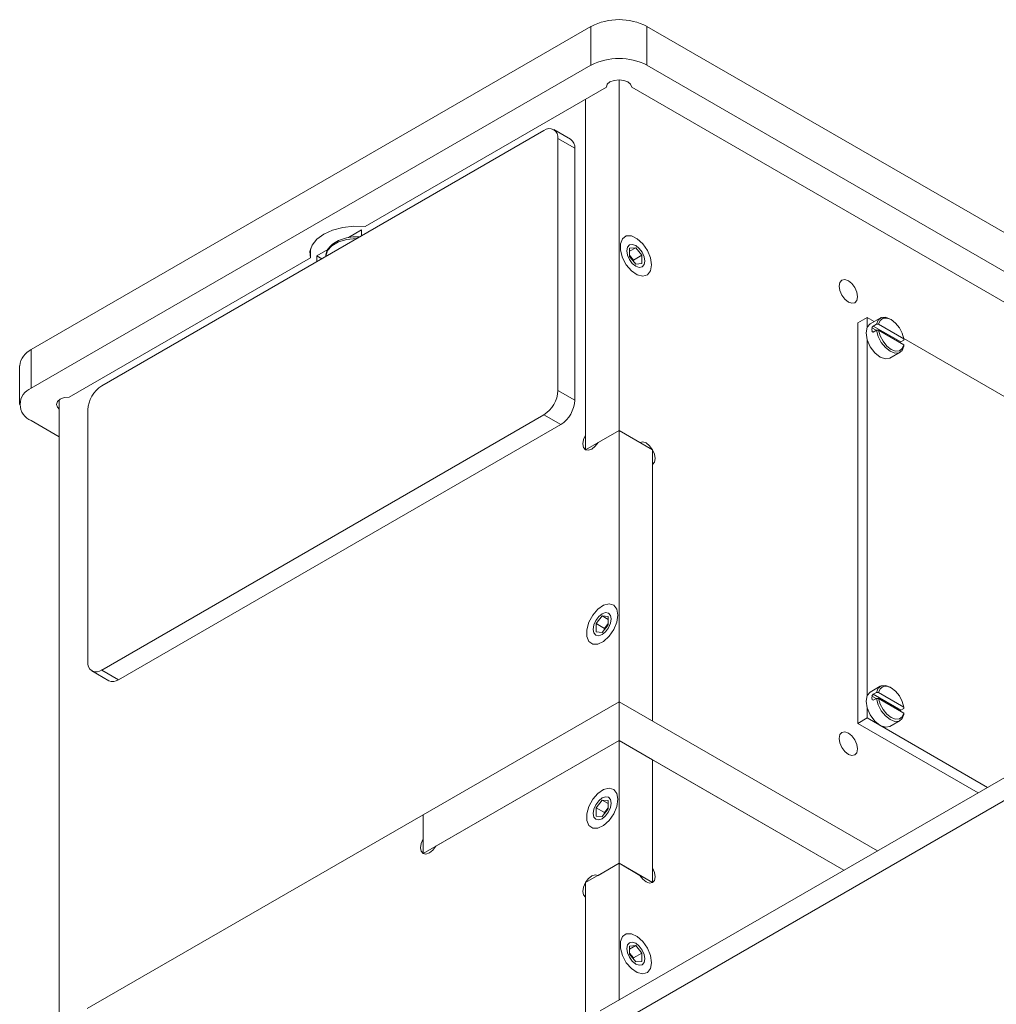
# Model space of a CAD drawing. Header units: millimetres. Extents: x 0 to 210, y 0 to 297.
# Tile 7 of 24: x 117 to 129, y 173 to 185. Entities that reach past the tile are written whole.
import ezdxf

# ---------------------------------------------------------------- set-up
doc = ezdxf.new("R2010")
doc.units = ezdxf.units.MM

msp = doc.modelspace()

# ---------------------------------------------------------------- linework, layer by layer
at = {"color": 7, "linetype": 'Continuous', "lineweight": 15}
for p, q in [((117.234, 181.09), (124.305, 185.172)), ((124.305, 185.172), (124.305, 184.682)), ((125.012, 185.172), (125.012, 184.682)), ((125.012, 185.172), (135.491, 179.123)), ((117.234, 180.6), (124.305, 184.682)), ((125.012, 184.682), (135.067, 178.878)), ((124.659, 184.499), (124.659, 180.069)), ((124.499, 184.406), (121.45, 182.646)), ((134.731, 178.684), (124.819, 184.406)), ((124.234, 184.254), (124.234, 180.009)), ((124.234, 184.254), (124.234, 179.824)), ((123.711, 183.858), (118.125, 180.633)), ((124.048, 183.748), (123.836, 183.87)), ((123.888, 180.571), (123.888, 183.756)), ((123.888, 183.756), (124.1, 183.633)), ((124.1, 180.449), (124.1, 183.633)), ((121.243, 182.506), (121.406, 182.601)), ((121.406, 182.601), (121.406, 182.527)), ((120.761, 182.361), (120.761, 182.249)), ((120.84, 182.274), (120.982, 182.356)), ((124.871, 182.377), (124.793, 182.37)), ((124.793, 182.333), (124.871, 182.377)), ((124.793, 182.37), (124.793, 182.267)), ((124.948, 182.281), (124.871, 182.377)), ((120.761, 182.249), (117.712, 180.489)), ((120.84, 182.201), (120.84, 182.274)), ((120.904, 182.237), (120.84, 182.274)), ((124.842, 182.219), (124.793, 182.281)), ((124.793, 182.267), (124.871, 182.17)), ((124.842, 182.219), (124.948, 182.281)), ((124.842, 182.205), (124.842, 182.219)), ((124.871, 182.17), (124.948, 182.177)), ((124.948, 182.177), (124.948, 182.281)), ((127.795, 181.496), (127.678, 181.429)), ((127.678, 181.429), (127.678, 176.366)), ((127.795, 181.496), (127.795, 181.372)), ((127.884, 181.445), (127.795, 181.496)), ((127.959, 181.488), (127.832, 181.415)), ((128.099, 181.468), (128.085, 181.476)), ((127.855, 181.364), (127.909, 181.333)), ((127.855, 181.321), (127.872, 181.311)), ((127.872, 181.387), (127.911, 181.41)), ((127.872, 181.387), (128.219, 181.187)), ((127.911, 181.334), (127.872, 181.311)), ((127.911, 181.41), (127.939, 181.41)), ((127.939, 181.334), (127.911, 181.334)), ((127.939, 181.41), (128.258, 181.226)), ((127.939, 181.334), (128.258, 181.15)), ((127.795, 181.212), (127.795, 176.718)), ((128.258, 181.209), (128.219, 181.187)), ((132.268, 178.914), (128.257, 181.229)), ((128.258, 181.226), (128.258, 181.209)), ((117.234, 181.09), (117.234, 180.6)), ((128.082, 180.982), (128.209, 181.055)), ((128.258, 181.133), (128.258, 181.15)), ((117.087, 180.886), (117.087, 180.396)), ((124.419, 172.731), (138.278, 180.732)), ((123.888, 180.571), (124.1, 180.449)), ((117.587, 172.557), (117.587, 180.454)), ((124.461, 172.467), (138.32, 180.468)), ((117.948, 180.327), (117.948, 177.142)), ((117.587, 179.988), (117.234, 180.192)), ((118.125, 177.04), (123.711, 180.265)), ((123.711, 180.265), (123.923, 180.143)), ((118.337, 176.918), (123.923, 180.143)), ((124.659, 180.069), (124.234, 179.824)), ((124.394, 179.916), (124.659, 180.069)), ((124.659, 180.069), (124.659, 176.639)), ((125.083, 179.824), (124.659, 180.069)), ((124.659, 180.069), (124.923, 179.916)), ((125.083, 179.824), (125.083, 176.394)), ((125.083, 179.639), (125.083, 176.394)), ((124.446, 177.723), (124.369, 177.626)), ((124.524, 177.716), (124.446, 177.723)), ((124.524, 177.678), (124.446, 177.723)), ((124.524, 177.612), (124.524, 177.716)), ((124.369, 177.626), (124.369, 177.523)), ((124.475, 177.565), (124.369, 177.626)), ((124.446, 177.516), (124.524, 177.612)), ((124.524, 177.627), (124.475, 177.565)), ((124.475, 177.565), (124.475, 177.551)), ((124.369, 177.523), (124.446, 177.516)), ((118, 177.028), (118.212, 176.905)), ((118.125, 177.04), (118.337, 176.918)), ((127.959, 176.834), (127.832, 176.76)), ((128.099, 176.813), (128.085, 176.822)), ((127.855, 176.71), (127.909, 176.679)), ((127.872, 176.733), (127.911, 176.756)), ((127.872, 176.733), (128.219, 176.533)), ((127.911, 176.756), (127.939, 176.756)), ((127.939, 176.756), (128.258, 176.572)), ((122.184, 175.211), (124.659, 176.639)), ((124.659, 176.639), (124.659, 176.149)), ((124.659, 176.639), (127.924, 174.754)), ((127.855, 176.666), (127.872, 176.657)), ((127.911, 176.68), (127.872, 176.657)), ((127.939, 176.679), (127.911, 176.68)), ((127.939, 176.679), (128.258, 176.496)), ((128.258, 176.572), (128.258, 176.555)), ((127.795, 176.558), (127.795, 176.434)), ((128.258, 176.555), (128.219, 176.533)), ((128.258, 176.479), (128.258, 176.496)), ((127.795, 176.434), (127.678, 176.366)), ((127.678, 176.366), (129.197, 175.489)), ((127.795, 176.434), (129.314, 175.557)), ((128.082, 176.327), (128.209, 176.401)), ((122.184, 174.721), (124.659, 176.149)), ((122.344, 174.813), (124.659, 176.149)), ((124.659, 176.149), (124.659, 174.598)), ((125.083, 175.905), (124.659, 176.149)), ((124.659, 176.149), (127.5, 174.509)), ((125.083, 175.905), (125.083, 174.353)), ((125.083, 175.905), (125.083, 174.538)), ((127.5, 174.509), (125.083, 175.905)), ((124.446, 175.396), (124.369, 175.299)), ((124.524, 175.389), (124.446, 175.396)), ((124.524, 175.351), (124.446, 175.396)), ((124.524, 175.285), (124.524, 175.389)), ((117.941, 172.761), (122.184, 175.211)), ((122.184, 175.211), (122.184, 174.906)), ((122.184, 175.211), (122.184, 174.721)), ((124.369, 175.299), (124.369, 175.195)), ((124.475, 175.238), (124.369, 175.299)), ((124.446, 175.188), (124.524, 175.285)), ((124.524, 175.299), (124.475, 175.238)), ((124.475, 175.238), (124.475, 175.224)), ((124.369, 175.195), (124.446, 175.188)), ((124.659, 174.598), (124.234, 174.353)), ((124.659, 174.598), (124.394, 174.445)), ((125.083, 174.353), (124.659, 174.598)), ((124.659, 174.598), (124.659, 172.869)), ((124.923, 174.445), (124.659, 174.598)), ((124.234, 174.353), (124.234, 172.312)), ((124.234, 174.168), (124.234, 172.312)), ((124.871, 173.559), (124.793, 173.552)), ((124.793, 173.514), (124.871, 173.559)), ((124.793, 173.552), (124.793, 173.448)), ((124.842, 173.401), (124.793, 173.462)), ((124.842, 173.401), (124.948, 173.462)), ((124.948, 173.462), (124.871, 173.559)), ((124.948, 173.358), (124.948, 173.462)), ((124.793, 173.448), (124.871, 173.351)), ((124.842, 173.386), (124.842, 173.401)), ((124.871, 173.351), (124.948, 173.358))]:
    msp.add_line(p, q, dxfattribs=at)
at = {"color": 7, "linetype": 'Continuous', "lineweight": 15, "flags": 128}
for points in [[(124.819, 184.406), (124.806, 184.442), (124.772, 184.472), (124.72, 184.492), (124.659, 184.499), (124.597, 184.492), (124.545, 184.472), (124.511, 184.442), (124.499, 184.406)], [(121.45, 182.646), (121.308, 182.65), (121.169, 182.634), (121.04, 182.6), (120.929, 182.55), (120.841, 182.485), (120.782, 182.411), (120.754, 182.33), (120.761, 182.249)], [(125.069, 182.159), (125.055, 182.25), (125.017, 182.343), (124.959, 182.427), (124.889, 182.491), (124.816, 182.525), (124.751, 182.525), (124.702, 182.491), (124.676, 182.428), (124.676, 182.344), (124.702, 182.251), (124.751, 182.16), (124.816, 182.085), (124.889, 182.036), (124.959, 182.018), (125.017, 182.035), (125.055, 182.085), (125.069, 182.159)], [(124.758, 182.339), (124.766, 182.284), (124.791, 182.228), (124.827, 182.178), (124.871, 182.143), (124.914, 182.128), (124.951, 182.135), (124.975, 182.163), (124.984, 182.208), (124.975, 182.263), (124.951, 182.32), (124.914, 182.369), (124.871, 182.404), (124.827, 182.419), (124.791, 182.412), (124.766, 182.384), (124.758, 182.339)], [(127.441, 181.892), (127.45, 181.836), (127.475, 181.777), (127.513, 181.726), (127.558, 181.69), (127.602, 181.675), (127.64, 181.682), (127.665, 181.711), (127.674, 181.758), (127.665, 181.814), (127.64, 181.873), (127.602, 181.924), (127.558, 181.96), (127.513, 181.975), (127.475, 181.968), (127.45, 181.939), (127.441, 181.892)], [(128.085, 181.476), (128.084, 181.476), (128.025, 181.498), (127.972, 181.494), (127.932, 181.463), (127.911, 181.41)], [(128.258, 181.226), (128.238, 181.297), (128.201, 181.366), (128.153, 181.425), (128.099, 181.468), (128.044, 181.488), (127.996, 181.485), (127.96, 181.458), (127.939, 181.41)], [(127.832, 181.415), (127.832, 181.415), (127.794, 181.371), (127.78, 181.3), (127.794, 181.214), (127.832, 181.126), (127.89, 181.049), (127.957, 180.994), (128.025, 180.971), (128.082, 180.982)], [(127.911, 181.334), (127.932, 181.256), (127.972, 181.18), (128.025, 181.114), (128.084, 181.068), (128.144, 181.045), (128.197, 181.049), (128.237, 181.08), (128.258, 181.133)], [(127.939, 181.334), (127.96, 181.263), (127.996, 181.194), (128.044, 181.134), (128.099, 181.092), (128.153, 181.071), (128.201, 181.075), (128.238, 181.102), (128.258, 181.15)], [(117.712, 180.489), (117.651, 180.482), (117.599, 180.462), (117.564, 180.432), (117.552, 180.396), (117.564, 180.361), (117.587, 180.338)], [(124.234, 180.009), (124.21, 179.952), (124.201, 179.897), (124.21, 179.852), (124.234, 179.824), (124.271, 179.817), (124.314, 179.832), (124.358, 179.867), (124.394, 179.916)], [(124.923, 179.916), (124.96, 179.924), (125.003, 179.909), (125.046, 179.874), (125.083, 179.824), (125.107, 179.768), (125.116, 179.713), (125.107, 179.668), (125.083, 179.639)], [(124.644, 177.734), (124.631, 177.809), (124.593, 177.858), (124.535, 177.875), (124.465, 177.858), (124.392, 177.808), (124.327, 177.733), (124.278, 177.643), (124.252, 177.549), (124.252, 177.465), (124.278, 177.402), (124.327, 177.368), (124.392, 177.368), (124.465, 177.402), (124.535, 177.466), (124.593, 177.55), (124.631, 177.643), (124.644, 177.734)], [(124.56, 177.685), (124.551, 177.63), (124.526, 177.573), (124.49, 177.524), (124.446, 177.489), (124.403, 177.474), (124.366, 177.481), (124.342, 177.509), (124.333, 177.554), (124.342, 177.609), (124.366, 177.666), (124.403, 177.715), (124.446, 177.75), (124.49, 177.765), (124.526, 177.758), (124.551, 177.73), (124.56, 177.685)], [(128.085, 176.822), (128.084, 176.822), (128.025, 176.844), (127.972, 176.84), (127.932, 176.809), (127.911, 176.756)], [(128.258, 176.572), (128.238, 176.643), (128.201, 176.712), (128.153, 176.771), (128.099, 176.813), (128.044, 176.834), (127.996, 176.83), (127.96, 176.803), (127.939, 176.756)], [(127.832, 176.76), (127.832, 176.76), (127.794, 176.716), (127.78, 176.646), (127.794, 176.56), (127.832, 176.472), (127.89, 176.394), (127.957, 176.34), (128.025, 176.316), (128.082, 176.327)], [(127.911, 176.68), (127.932, 176.602), (127.972, 176.525), (128.025, 176.46), (128.084, 176.413), (128.144, 176.391), (128.197, 176.395), (128.237, 176.426), (128.258, 176.479)], [(127.939, 176.679), (127.96, 176.608), (127.996, 176.539), (128.044, 176.48), (128.099, 176.438), (128.153, 176.417), (128.201, 176.421), (128.238, 176.448), (128.258, 176.496)], [(127.674, 176.042), (127.665, 176.098), (127.64, 176.157), (127.602, 176.208), (127.558, 176.244), (127.513, 176.259), (127.475, 176.252), (127.45, 176.223), (127.441, 176.176), (127.45, 176.12), (127.475, 176.061), (127.513, 176.01), (127.558, 175.974), (127.602, 175.959), (127.64, 175.966), (127.665, 175.995), (127.674, 176.042)], [(124.644, 175.406), (124.631, 175.481), (124.593, 175.531), (124.535, 175.548), (124.465, 175.53), (124.392, 175.481), (124.327, 175.406), (124.278, 175.315), (124.252, 175.222), (124.252, 175.138), (124.278, 175.075), (124.327, 175.041), (124.392, 175.041), (124.465, 175.075), (124.535, 175.138), (124.593, 175.223), (124.631, 175.316), (124.644, 175.406)], [(124.56, 175.357), (124.551, 175.302), (124.526, 175.246), (124.49, 175.196), (124.446, 175.161), (124.403, 175.146), (124.366, 175.154), (124.342, 175.182), (124.333, 175.227), (124.342, 175.282), (124.366, 175.338), (124.403, 175.388), (124.446, 175.423), (124.49, 175.438), (124.526, 175.431), (124.551, 175.402), (124.56, 175.357)], [(122.184, 174.906), (122.159, 174.849), (122.151, 174.794), (122.159, 174.749), (122.184, 174.721), (122.22, 174.714), (122.264, 174.729), (122.307, 174.764), (122.344, 174.813)], [(125.083, 174.538), (125.107, 174.481), (125.116, 174.426), (125.107, 174.381), (125.083, 174.353), (125.046, 174.346), (125.003, 174.361), (124.96, 174.396), (124.923, 174.445)], [(124.394, 174.445), (124.358, 174.453), (124.314, 174.438), (124.271, 174.403), (124.234, 174.353), (124.21, 174.297), (124.201, 174.242), (124.21, 174.197), (124.234, 174.168)], [(125.069, 173.341), (125.055, 173.431), (125.017, 173.524), (124.959, 173.609), (124.889, 173.672), (124.816, 173.706), (124.751, 173.706), (124.702, 173.672), (124.676, 173.609), (124.676, 173.525), (124.702, 173.432), (124.751, 173.341), (124.816, 173.266), (124.889, 173.217), (124.959, 173.199), (125.017, 173.216), (125.055, 173.266), (125.069, 173.341)], [(124.758, 173.52), (124.766, 173.465), (124.791, 173.409), (124.827, 173.359), (124.871, 173.324), (124.914, 173.309), (124.951, 173.316), (124.975, 173.345), (124.984, 173.39), (124.975, 173.445), (124.951, 173.501), (124.914, 173.551), (124.871, 173.586), (124.827, 173.601), (124.791, 173.593), (124.766, 173.565), (124.758, 173.52)]]:
    msp.add_lwpolyline(points, dxfattribs=at)
at = {"color": 8, "linetype": 'Continuous', "lineweight": 15, "flags": 128}
msp.add_lwpolyline([(121.35, 182.495), (121.338, 182.495), (121.221, 182.482), (121.115, 182.45), (121.031, 182.401), (120.975, 182.34), (120.953, 182.272), (120.953, 182.264)], dxfattribs=at)
at = {"color": 7, "linetype": 'Continuous', "lineweight": 15}
for centre, radius, start, end in [((124.659, 184.49), 0.769, 62.6097, 117.3903), ((124.659, 184), 0.769, 62.6097, 117.3903), ((123.78, 183.773), 0.109, 350.786, 129.2033), ((123.981, 183.648), 0.12, 352.7442, 55.9436), ((128.09, 181.342), 0.235, 174.7148, 185.2852), ((117.338, 180.861), 0.251, 114.3747, 174.3052), ((117.311, 180.396), 0.218, 110.7834, 249.2166), ((118.332, 180.309), 0.384, 122.6055, 177.3945), ((123.504, 180.589), 0.384, 302.6055, 357.3945), ((123.716, 180.466), 0.384, 302.6055, 357.3945), ((118.056, 177.125), 0.109, 170.786, 309.2033), ((118.264, 177.02), 0.126, 245.6929, 305.6176), ((128.09, 176.688), 0.235, 174.7148, 185.2852)]:
    msp.add_arc(centre, radius, start, end, dxfattribs=at)
for centre, major_axis, ratio, start_param, end_param in [((128.012, 181.23), (0.177, 0.306), 0.577335, 1.383524, 1.464416), ((128.012, 181.23), (0.25, -0.144), 0.00007, 4.033452, 4.114345), ((128.012, 176.576), (0.177, 0.306), 0.577335, 1.383524, 1.464416), ((128.012, 176.576), (0.25, -0.144), 0.00007, 4.033452, 4.114345)]:
    msp.add_ellipse(centre, major_axis=major_axis, ratio=ratio, start_param=start_param, end_param=end_param, dxfattribs=at)
msp.add_open_spline([(121.382, 182.513), (121.373, 182.514), (121.326, 182.519), (121.241, 182.509), (121.137, 182.481), (121.048, 182.434), (120.987, 182.374), (120.954, 182.314), (120.956, 182.276), (120.957, 182.262)], degree=3, knots=[0, 0, 0, 0, 0.0443508, 0.219573, 0.3956907, 0.5738037, 0.7546818, 0.9094484, 1, 1, 1, 1], dxfattribs=at)

doc.saveas('drawing.dxf')
